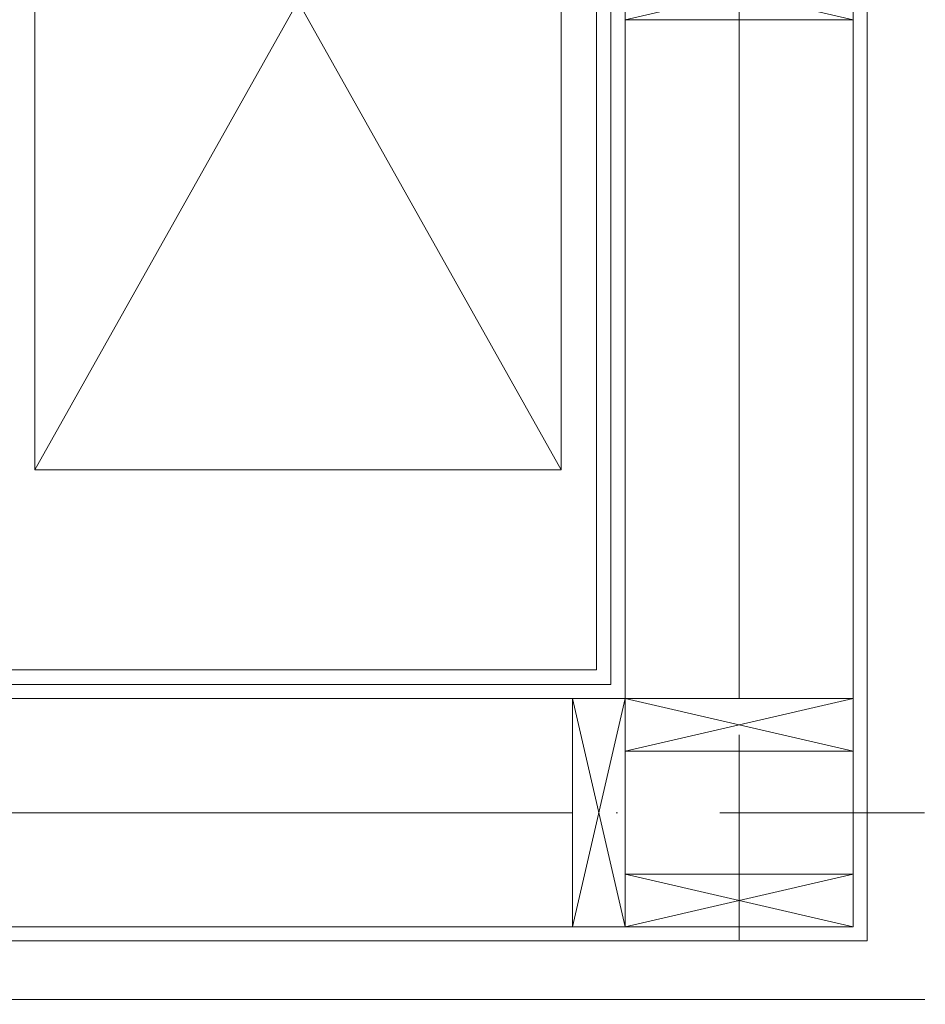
# Model space of a CAD drawing. Header units: inches. Extents: x 57112 to 98566, y -51777 to -16564.
# Tile 70 of 138: x 74552 to 74629, y -20761 to -20677. Entities that reach past the tile are written whole.
import ezdxf

# ---------------------------------------------------------------- set-up
doc = ezdxf.new("R2010")
doc.units = ezdxf.units.IN
doc.header["$MEASUREMENT"] = 0
doc.linetypes.add('DASHDOT', pattern=[1, 0.5, -0.25, 0, -0.25])
doc.layers.get('0').update_dxf_attribs({"color": 251, "lineweight": 0})
for name, color, linetype, lineweight in [('p-- ocieplenie-w.zew', 251, 'Continuous', 0), ('p--konst-słupy', 251, 'Continuous', 0), ('p--meble wyp.', 251, 'Continuous', 0), ('p--ocieplenie w.wew.', 251, 'Continuous', 0), ('p--osie konstr', 250, 'DASHDOT', 15), ('p--płyta GK', 251, 'Continuous', 0), ('p--ściana szkielet', 251, 'Continuous', 0)]:
    doc.layers.add(name, color=color, linetype=linetype, lineweight=lineweight)
doc.linetypes.add('BATTING', pattern='A,0.0001,-0.1,[134,ltypeshp.shx,S=0.1,R=0,X=-0.1,Y=0],-0.2,[134,ltypeshp.shx,S=0.1,R=180,X=0.1,Y=0],-0.1', length=0.4001)

# ---------------------------------------------------------------- blocks, each defined once
blk = doc.blocks.new('ukł.słupów-1K')
for p, q in [((940.6, 82), (960.1, 77.5)), ((940.6, 77.5), (960.1, 82)), ((940.6, 0), (936.1, 19.5)), ((936.1, 0), (940.6, 19.5)), ((940.6, 15), (960.1, 19.5)), ((940.6, 19.5), (960.1, 15)), ((940.6, 4.5), (960.1, 0)), ((940.6, 0), (960.1, 4.5))]:
    blk.add_line(p, q)
for points in [[(940.6, 77.5), (960.1, 77.5), (960.1, 82), (940.6, 82)], [(936.1, 0), (936.1, 19.5), (940.6, 19.5), (940.6, 0)], [(940.6, 19.5), (960.1, 19.5), (960.1, 15), (940.6, 15)], [(940.6, 0), (960.1, 0), (960.1, 4.5), (940.6, 4.5)]]:
    blk.add_lwpolyline(points, close=True)

msp = doc.modelspace()

# ---------------------------------------------------------------- linework, layer by layer
at = {"layer": 'p-- ocieplenie-w.zew', "linetype": 'BATTING', "ltscale": 3}
msp.add_line((74628.971, -20760.933, 151.8), (74510.896, -20760.933, 151.8), dxfattribs=at)
at = {"layer": 'p--meble wyp.', "linetype": 'Continuous', "lineweight": 5}
for p, q in [((74552.896, -20635.683, 151.8), (74597.896, -20715.683, 151.8)), ((74597.896, -20635.683, 151.8), (74552.896, -20715.683, 151.8))]:
    msp.add_line(p, q, dxfattribs=at)
at = {"layer": 'p--meble wyp.', "linetype": 'Continuous', "lineweight": 5, "elevation": 151.8}
msp.add_lwpolyline([(74597.896, -20715.683), (74552.896, -20715.683), (74552.896, -20635.683), (74597.896, -20635.683)], close=True, dxfattribs=at)
at = {"layer": 'p--ocieplenie w.wew.', "linetype": 'BATTING', "ltscale": 3}
for p, q in [((74613.096, -20735.233, 151.8), (74613.096, -20677.233, 151.8)), ((74613.096, -20750.233, 151.8), (74613.096, -20739.733, 151.8)), ((74540.846, -20744.983, 151.8), (74598.846, -20744.983, 151.8))]:
    msp.add_line(p, q, dxfattribs=at)
at = {"layer": 'p--osie konstr', "linetype": 'DASHDOT', "ltscale": 35}
for p, q in [((74613.096, -20790.933, 151.8), (74613.096, -20116.573, 151.8)), ((74664.046, -20744.983, 151.8), (74284.546, -20744.983, 151.8))]:
    msp.add_line(p, q, dxfattribs=at)
at = {"layer": 'p--płyta GK', "ltscale": 35}
for p, q in [((74602.146, -20734.033, 151.8), (74602.146, -20217.333, 151.8)), ((74600.896, -20732.783, 151.8), (74600.896, -20218.583, 151.8)), ((74600.896, -20732.783, 151.8), (74513.896, -20732.783, 151.8)), ((74602.146, -20734.033, 151.8), (74513.896, -20734.033, 151.8))]:
    msp.add_line(p, q, dxfattribs=at)
at = {"layer": 'p--ściana szkielet', "ltscale": 35}
for p, q in [((74624.046, -20755.933, 151.8), (74624.046, -20195.433, 151.8)), ((74603.346, -20754.733, 151.8), (74603.346, -20196.633, 151.8)), ((74622.846, -20754.733, 151.8), (74622.846, -20196.633, 151.8)), ((74622.846, -20735.233, 151.8), (74513.896, -20735.233, 151.8)), ((74622.846, -20754.733, 151.8), (74510.896, -20754.733, 151.8)), ((74624.046, -20755.933, 151.8), (74510.896, -20755.933, 151.8))]:
    msp.add_line(p, q, dxfattribs=at)

# ---------------------------------------------------------------- block references
at = {"layer": 'p--konst-słupy'}
msp.add_blockref('ukł.słupów-1K', (73662.746, -20754.733, 151.8), dxfattribs=at)

doc.saveas('drawing.dxf')
